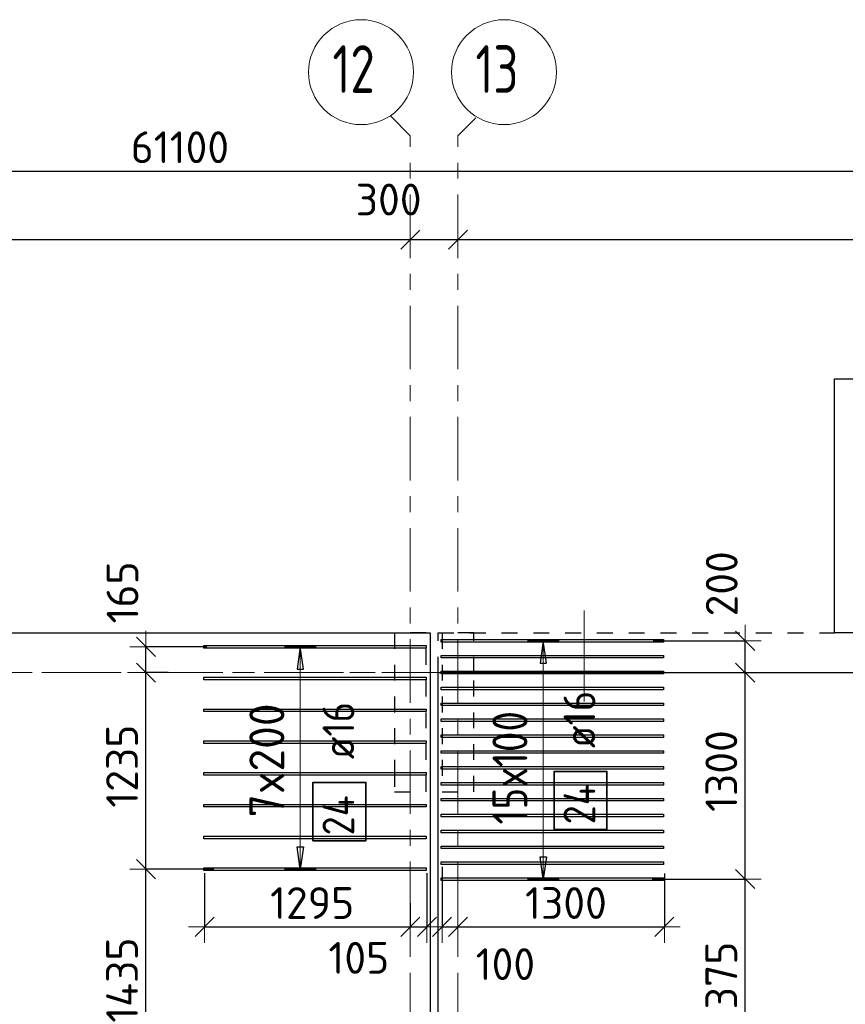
# Model space of a CAD drawing. Header units: metres. Extents: x -38 to 97, y -15 to 21.
# Tile 35 of 256: x 30.09 to 35.29, y 14.31 to 20.51. Entities that reach past the tile are written whole.
import ezdxf

# ---------------------------------------------------------------- set-up
doc = ezdxf.new("R2010")
doc.units = ezdxf.units.M
doc.header["$PDMODE"] = 65
for name, pattern in [('______11', [0.5, 0.4, -0.05, 0, -0.05]), ('______2', [0.0405, 0.03, -0.0105]), ('______3', [0.5, 0.4, -0.1]), ('______5', [1.1, 0.8, -0.1, 0.1, -0.1])]:
    doc.linetypes.add(name, pattern=pattern)
for name, color, linetype, lineweight in [('XR$2$Осевая линия (1)', 7, '______5', 13), ('XR$2$Размерная линия (1)', 7, 'Continuous', 13), ('XR$6$Балка (1)', 7, '______3', 13), ('XR$6$Перекрытие (1)', 7, 'Continuous', 35), ('XR$6$Размерная линия (1)', 7, 'Continuous', 13)]:
    doc.layers.add(name, color=color, linetype=linetype, lineweight=lineweight)
doc.layers.add('XR$6$Арм.стержн.Доп. Арм верхн.зоны Х', color=7, linetype='Continuous', lineweight=35, true_color=0x8c8cff)
doc.layers.add('XR$7$Стена_ бетон несущ.', color=7, linetype='Continuous', lineweight=70, true_color=0xb4b496)
doc.styles.add('ISOCPEUR', font='txt')
doc.dimstyles.new('DIMSTYLE_3', dxfattribs={"dimtxt": 0.2, "dimasz": 0.2, "dimexe": 0, "dimexo": 0, "dimgap": 0.1, "dimtad": 2, "dimdec": 0, "dimlfac": 1000, "dimrnd": 5, "dimzin": 12, "dimdsep": 46, "dimtxsty": 'ISOCPEUR', "dimblk1": 'ALL_ML_STRICH', "dimblk2": 'ALL_ML_STRICH', "dimsah": 1, "dimcen": 0, "dimclrd": 7, "dimclre": 256, "dimclrt": 7, "dimadec": 0, "dimazin": 0, "dimtfac": 1, "dimtdec": 0, "dimtix": 1, "dimtmove": 2, "dimatfit": 3, "dimfxl": 0, "dimtzin": 0, "dimlwd": 0, "dimlwe": -3, "dimarcsym": 0})
doc.dimstyles.new('DIMSTYLE_36', dxfattribs={"dimtxt": 0.2, "dimasz": 0.2, "dimexe": 0, "dimexo": 0, "dimgap": 0.1, "dimtad": 2, "dimdec": 0, "dimlfac": 1000, "dimrnd": 5, "dimzin": 12, "dimdsep": 46, "dimtxsty": 'ISOCPEUR', "dimblk1": 'ALL_ML_STRICH', "dimblk2": 'ALL_ML_STRICH', "dimsah": 1, "dimcen": 0, "dimclrd": 7, "dimclre": 256, "dimclrt": 7, "dimadec": 0, "dimazin": 0, "dimtfac": 1, "dimtdec": 0, "dimtix": 1, "dimtmove": 2, "dimatfit": 3, "dimfxl": 0, "dimtvp": 1.2, "dimtzin": 0, "dimlwd": 0, "dimlwe": -3, "dimarcsym": 0})
doc.dimstyles.new('DIMSTYLE_37', dxfattribs={"dimtxt": 0.2, "dimasz": 0.2, "dimexe": 0, "dimexo": 0, "dimgap": 0.1, "dimtad": 0, "dimdec": 0, "dimlfac": 1000, "dimrnd": 5, "dimzin": 12, "dimdsep": 46, "dimtxsty": 'ISOCPEUR', "dimblk1": 'ALL_ML_STRICH', "dimblk2": 'ALL_ML_STRICH', "dimsah": 1, "dimcen": 0, "dimclrd": 7, "dimclre": 256, "dimclrt": 7, "dimadec": 0, "dimazin": 0, "dimtfac": 1, "dimtdec": 0, "dimtix": 1, "dimtmove": 2, "dimatfit": 3, "dimfxl": 0, "dimtvp": 1.2, "dimtzin": 0, "dimlwd": 0, "dimlwe": -3, "dimarcsym": 0})
doc.dimstyles.new('DIMSTYLE_5', dxfattribs={"dimtxt": 0.2, "dimasz": 0.2, "dimexe": 0, "dimexo": 0, "dimgap": 0.1, "dimtad": 2, "dimdec": 0, "dimlfac": 1000, "dimrnd": 5, "dimzin": 12, "dimdsep": 46, "dimtxsty": 'ISOCPEUR', "dimblk1": 'ALL_ML_STRICH', "dimblk2": 'ALL_ML_STRICH', "dimsah": 1, "dimcen": 0, "dimclrd": 7, "dimclre": 256, "dimclrt": 7, "dimadec": 0, "dimazin": 0, "dimtfac": 1, "dimtdec": 0, "dimtix": 1, "dimtmove": 2, "dimatfit": 3, "dimfxl": 0, "dimtvp": 1.2, "dimtzin": 0, "dimlwd": 0, "dimlwe": -3, "dimarcsym": 0})

# ---------------------------------------------------------------- blocks, each defined once
blk = doc.blocks.new('ALL_ML_STRICH')
at = {"color": 0, "linetype": 'ByBlock', "lineweight": -2}
for p, q in [((0, -0.5), (0, 0.5)), ((-1, 0), (0.5, 0)), ((-0.3, -0.3), (0.3, 0.3))]:
    blk.add_line(p, q, dxfattribs=at)
blk = doc.blocks.new('*D11')
at = {"layer": 'DEFPOINTS', "color": 7, "linetype": 'Continuous', "lineweight": 13, "transparency": 33554687}
for p in [(0.5, 19.5574), (0.5, 19.3768), (61.6, 17.1197)]:
    blk.add_point(p, dxfattribs=at)
at = {"layer": 'XR$2$Размерная линия (1)', "color": 9, "linetype": 'Continuous', "lineweight": -2, "true_color": 0xc7c7c7, "transparency": 33554687}
for p, q in [((0.5, 19.3568), (0.5, 19.5574)), ((61.6, 17.1397), (61.6, 19.5574))]:
    blk.add_line(p, q, dxfattribs=at)
at = {"layer": 'XR$2$Размерная линия (1)', "color": 7, "linetype": 'Continuous', "lineweight": -2, "transparency": 33554687}
blk.add_line((0.5, 19.5574), (61.6, 19.5574), dxfattribs=at)
at = {"layer": 'XR$2$Размерная линия (1)', "color": 7, "linetype": 'Continuous', "lineweight": 13, "transparency": 33554687, "xscale": 0.2, "yscale": 0.2, "zscale": 0.2, "rotation": 180}
blk.add_blockref('ALL_ML_STRICH', (0.5, 19.5574), dxfattribs=at)
at = {"layer": 'XR$2$Размерная линия (1)', "color": 7, "linetype": 'Continuous', "lineweight": 13, "transparency": 33554687, "xscale": 0.2, "yscale": 0.2, "zscale": 0.2}
blk.add_blockref('ALL_ML_STRICH', (61.6, 19.5574), dxfattribs=at)
at = {"layer": 'XR$2$Размерная линия (1)', "color": 7, "linetype": 'Continuous', "lineweight": 13, "transparency": 33554687, "insert": (31.1, 19.7074), "char_height": 0.2, "width": 1, "attachment_point": 5, "style": 'ISOCPEUR'}
blk.add_mtext('\\A1;{61100}', dxfattribs=at)
blk = doc.blocks.new('*D32')
at = {"layer": 'DEFPOINTS', "color": 7, "linetype": 'Continuous', "lineweight": 13, "transparency": 33554687}
for p in [(26.03, 19.379), (26.03, 19.1261), (32.55, 19.1352)]:
    blk.add_point(p, dxfattribs=at)
at = {"layer": 'XR$2$Размерная линия (1)', "color": 9, "linetype": 'Continuous', "lineweight": -2, "true_color": 0xc7c7c7, "transparency": 33554687}
for p, q in [((26.03, 19.359), (26.03, 19.1261)), ((32.55, 19.1261), (32.55, 19.1261))]:
    blk.add_line(p, q, dxfattribs=at)
at = {"layer": 'XR$2$Размерная линия (1)', "color": 7, "linetype": 'Continuous', "lineweight": -2, "transparency": 33554687}
blk.add_line((26.03, 19.1261), (32.55, 19.1261), dxfattribs=at)
at = {"layer": 'XR$2$Размерная линия (1)', "color": 7, "linetype": 'Continuous', "lineweight": 13, "transparency": 33554687, "xscale": 0.2, "yscale": 0.2, "zscale": 0.2, "rotation": 180}
blk.add_blockref('ALL_ML_STRICH', (26.03, 19.1261), dxfattribs=at)
at = {"layer": 'XR$2$Размерная линия (1)', "color": 7, "linetype": 'Continuous', "lineweight": 13, "transparency": 33554687, "xscale": 0.2, "yscale": 0.2, "zscale": 0.2}
blk.add_blockref('ALL_ML_STRICH', (32.55, 19.1261), dxfattribs=at)
at = {"layer": 'XR$2$Размерная линия (1)', "color": 7, "linetype": 'Continuous', "lineweight": 13, "transparency": 33554687, "insert": (29.3, 19.2761), "char_height": 0.2, "width": 0.8, "attachment_point": 5, "style": 'ISOCPEUR'}
blk.add_mtext('\\A1;{6520}', dxfattribs=at)
blk = doc.blocks.new('*D33')
at = {"layer": 'DEFPOINTS', "color": 7, "linetype": 'Continuous', "lineweight": 13, "transparency": 33554687}
for p in [(32.55, 19.1352), (32.55, 19.1261), (32.85, 19.1352)]:
    blk.add_point(p, dxfattribs=at)
at = {"layer": 'XR$2$Размерная линия (1)', "color": 9, "linetype": 'Continuous', "lineweight": -2, "true_color": 0xc7c7c7, "transparency": 33554687}
for p, q in [((32.55, 19.1261), (32.55, 19.1261)), ((32.85, 19.1261), (32.85, 19.1261))]:
    blk.add_line(p, q, dxfattribs=at)
at = {"layer": 'XR$2$Размерная линия (1)', "color": 7, "linetype": 'Continuous', "lineweight": -2, "transparency": 33554687}
blk.add_line((32.55, 19.1261), (32.85, 19.1261), dxfattribs=at)
at = {"layer": 'XR$2$Размерная линия (1)', "color": 7, "linetype": 'Continuous', "lineweight": 13, "transparency": 33554687, "xscale": 0.2, "yscale": 0.2, "zscale": 0.2, "rotation": 180}
blk.add_blockref('ALL_ML_STRICH', (32.55, 19.1261), dxfattribs=at)
at = {"layer": 'XR$2$Размерная линия (1)', "color": 7, "linetype": 'Continuous', "lineweight": 13, "transparency": 33554687, "xscale": 0.2, "yscale": 0.2, "zscale": 0.2}
blk.add_blockref('ALL_ML_STRICH', (32.85, 19.1261), dxfattribs=at)
at = {"layer": 'XR$2$Размерная линия (1)', "color": 7, "linetype": 'Continuous', "lineweight": 13, "transparency": 33554687, "insert": (32.4139, 19.3782), "char_height": 0.2, "width": 0.6, "attachment_point": 5, "style": 'ISOCPEUR'}
blk.add_mtext('\\A1;{300}', dxfattribs=at)
blk = doc.blocks.new('*D34')
at = {"layer": 'DEFPOINTS', "color": 7, "linetype": 'Continuous', "lineweight": 13, "transparency": 33554687}
for p in [(38.7, 19.1856), (32.85, 19.1352), (32.85, 19.1261)]:
    blk.add_point(p, dxfattribs=at)
at = {"layer": 'XR$2$Размерная линия (1)', "color": 9, "linetype": 'Continuous', "lineweight": -2, "true_color": 0xc7c7c7, "transparency": 33554687}
for p, q in [((38.7, 19.1656), (38.7, 19.1261)), ((32.85, 19.1261), (32.85, 19.1261))]:
    blk.add_line(p, q, dxfattribs=at)
at = {"layer": 'XR$2$Размерная линия (1)', "color": 7, "linetype": 'Continuous', "lineweight": -2, "transparency": 33554687}
blk.add_line((32.85, 19.1261), (38.7, 19.1261), dxfattribs=at)
at = {"layer": 'XR$2$Размерная линия (1)', "color": 7, "linetype": 'Continuous', "lineweight": 13, "transparency": 33554687, "xscale": 0.2, "yscale": 0.2, "zscale": 0.2, "rotation": 180}
blk.add_blockref('ALL_ML_STRICH', (32.85, 19.1261), dxfattribs=at)
at = {"layer": 'XR$2$Размерная линия (1)', "color": 7, "linetype": 'Continuous', "lineweight": 13, "transparency": 33554687, "xscale": 0.2, "yscale": 0.2, "zscale": 0.2}
blk.add_blockref('ALL_ML_STRICH', (38.7, 19.1261), dxfattribs=at)
at = {"layer": 'XR$2$Размерная линия (1)', "color": 7, "linetype": 'Continuous', "lineweight": 13, "transparency": 33554687, "insert": (35.785, 19.2761), "char_height": 0.2, "width": 0.8, "attachment_point": 5, "style": 'ISOCPEUR'}
blk.add_mtext('\\A1;{5850}', dxfattribs=at)
blk = doc.blocks.new('*D971')
at = {"layer": 'DEFPOINTS', "color": 7, "linetype": 'Continuous', "lineweight": 13, "transparency": 33554687}
for p in [(31.255, 15.1583), (32.55, 14.9695), (31.255, 14.7995)]:
    blk.add_point(p, dxfattribs=at)
at = {"layer": 'XR$6$Размерная линия (1)', "color": 9, "linetype": 'Continuous', "lineweight": -2, "true_color": 0xc7c7c7, "transparency": 33554687}
for p, q in [((31.255, 15.1383), (31.255, 14.7995)), ((32.55, 14.9495), (32.55, 14.7995))]:
    blk.add_line(p, q, dxfattribs=at)
at = {"layer": 'XR$6$Размерная линия (1)', "color": 7, "linetype": 'Continuous', "lineweight": -2, "transparency": 33554687}
blk.add_line((31.255, 14.7995), (32.55, 14.7995), dxfattribs=at)
at = {"layer": 'XR$6$Размерная линия (1)', "color": 7, "linetype": 'Continuous', "lineweight": 13, "transparency": 33554687, "xscale": 0.2, "yscale": 0.2, "zscale": 0.2, "rotation": 180}
blk.add_blockref('ALL_ML_STRICH', (31.255, 14.7995), dxfattribs=at)
at = {"layer": 'XR$6$Размерная линия (1)', "color": 7, "linetype": 'Continuous', "lineweight": 13, "transparency": 33554687, "xscale": 0.2, "yscale": 0.2, "zscale": 0.2}
blk.add_blockref('ALL_ML_STRICH', (32.55, 14.7995), dxfattribs=at)
at = {"layer": 'XR$6$Размерная линия (1)', "color": 7, "linetype": 'Continuous', "lineweight": 13, "transparency": 33554687, "insert": (31.9325, 14.9495), "char_height": 0.2, "width": 0.8, "attachment_point": 5, "style": 'ISOCPEUR'}
blk.add_mtext('\\A1;{1295}', dxfattribs=at)
blk = doc.blocks.new('*D972')
at = {"layer": 'DEFPOINTS', "color": 7, "linetype": 'Continuous', "lineweight": 13, "transparency": 33554687}
for p in [(32.655, 15.1583), (32.55, 14.9695), (32.55, 14.7995)]:
    blk.add_point(p, dxfattribs=at)
at = {"layer": 'XR$6$Размерная линия (1)', "color": 9, "linetype": 'Continuous', "lineweight": -2, "true_color": 0xc7c7c7, "transparency": 33554687}
for p, q in [((32.655, 15.1383), (32.655, 14.7995)), ((32.55, 14.9495), (32.55, 14.7995))]:
    blk.add_line(p, q, dxfattribs=at)
at = {"layer": 'XR$6$Размерная линия (1)', "color": 7, "linetype": 'Continuous', "lineweight": -2, "transparency": 33554687}
blk.add_line((32.55, 14.7995), (32.655, 14.7995), dxfattribs=at)
at = {"layer": 'XR$6$Размерная линия (1)', "color": 7, "linetype": 'Continuous', "lineweight": 13, "transparency": 33554687, "xscale": 0.2, "yscale": 0.2, "zscale": 0.2, "rotation": 180}
blk.add_blockref('ALL_ML_STRICH', (32.55, 14.7995), dxfattribs=at)
at = {"layer": 'XR$6$Размерная линия (1)', "color": 7, "linetype": 'Continuous', "lineweight": 13, "transparency": 33554687, "xscale": 0.2, "yscale": 0.2, "zscale": 0.2}
blk.add_blockref('ALL_ML_STRICH', (32.655, 14.7995), dxfattribs=at)
at = {"layer": 'XR$6$Размерная линия (1)', "color": 7, "linetype": 'Continuous', "lineweight": 13, "transparency": 33554687, "insert": (32.2262, 14.6043), "char_height": 0.2, "width": 0.6, "attachment_point": 5, "style": 'ISOCPEUR'}
blk.add_mtext('\\A1;{105}', dxfattribs=at)
blk = doc.blocks.new('*D1042')
at = {"layer": 'DEFPOINTS', "color": 7, "linetype": 'Continuous', "lineweight": 13, "transparency": 33554687}
for p in [(32.75, 15.1972), (32.75, 14.7995), (32.85, 14.7907)]:
    blk.add_point(p, dxfattribs=at)
at = {"layer": 'XR$6$Размерная линия (1)', "color": 9, "linetype": 'Continuous', "lineweight": -2, "true_color": 0xc7c7c7, "transparency": 33554687}
for p, q in [((32.75, 15.1772), (32.75, 14.7995)), ((32.85, 14.7995), (32.85, 14.7995))]:
    blk.add_line(p, q, dxfattribs=at)
at = {"layer": 'XR$6$Размерная линия (1)', "color": 7, "linetype": 'Continuous', "lineweight": -2, "transparency": 33554687}
blk.add_line((32.75, 14.7995), (32.85, 14.7995), dxfattribs=at)
at = {"layer": 'XR$6$Размерная линия (1)', "color": 7, "linetype": 'Continuous', "lineweight": 13, "transparency": 33554687, "xscale": 0.2, "yscale": 0.2, "zscale": 0.2, "rotation": 180}
blk.add_blockref('ALL_ML_STRICH', (32.75, 14.7995), dxfattribs=at)
at = {"layer": 'XR$6$Размерная линия (1)', "color": 7, "linetype": 'Continuous', "lineweight": 13, "transparency": 33554687, "xscale": 0.2, "yscale": 0.2, "zscale": 0.2}
blk.add_blockref('ALL_ML_STRICH', (32.85, 14.7995), dxfattribs=at)
at = {"layer": 'XR$6$Размерная линия (1)', "color": 7, "linetype": 'Continuous', "lineweight": 13, "transparency": 33554687, "insert": (33.1488, 14.5649), "char_height": 0.2, "width": 0.6, "attachment_point": 5, "style": 'ISOCPEUR'}
blk.add_mtext('\\A1;{100}', dxfattribs=at)
blk = doc.blocks.new('*D1043')
at = {"layer": 'DEFPOINTS', "color": 7, "linetype": 'Continuous', "lineweight": 13, "transparency": 33554687}
for p in [(34.15, 15.1545), (32.85, 14.7995), (32.85, 14.7907)]:
    blk.add_point(p, dxfattribs=at)
at = {"layer": 'XR$6$Размерная линия (1)', "color": 9, "linetype": 'Continuous', "lineweight": -2, "true_color": 0xc7c7c7, "transparency": 33554687}
for p, q in [((34.15, 15.1345), (34.15, 14.7995)), ((32.85, 14.7995), (32.85, 14.7995))]:
    blk.add_line(p, q, dxfattribs=at)
at = {"layer": 'XR$6$Размерная линия (1)', "color": 7, "linetype": 'Continuous', "lineweight": -2, "transparency": 33554687}
blk.add_line((32.85, 14.7995), (34.15, 14.7995), dxfattribs=at)
at = {"layer": 'XR$6$Размерная линия (1)', "color": 7, "linetype": 'Continuous', "lineweight": 13, "transparency": 33554687, "xscale": 0.2, "yscale": 0.2, "zscale": 0.2, "rotation": 180}
blk.add_blockref('ALL_ML_STRICH', (32.85, 14.7995), dxfattribs=at)
at = {"layer": 'XR$6$Размерная линия (1)', "color": 7, "linetype": 'Continuous', "lineweight": 13, "transparency": 33554687, "xscale": 0.2, "yscale": 0.2, "zscale": 0.2}
blk.add_blockref('ALL_ML_STRICH', (34.15, 14.7995), dxfattribs=at)
at = {"layer": 'XR$6$Размерная линия (1)', "color": 7, "linetype": 'Continuous', "lineweight": 13, "transparency": 33554687, "insert": (33.53, 14.9495), "char_height": 0.2, "width": 0.8, "attachment_point": 5, "style": 'ISOCPEUR'}
blk.add_mtext('\\A1;{1300}', dxfattribs=at)
blk = doc.blocks.new('*D1109')
at = {"layer": 'DEFPOINTS', "color": 7, "linetype": 'Continuous', "lineweight": 13, "transparency": 33554687}
for p in [(31.3339, 15.1625), (30.8857, 13.7262), (31.3834, 13.7262)]:
    blk.add_point(p, dxfattribs=at)
at = {"layer": 'XR$6$Размерная линия (1)', "color": 9, "linetype": 'Continuous', "lineweight": -2, "true_color": 0xc7c7c7, "transparency": 33554687}
for p, q in [((31.3139, 15.1625), (30.8857, 15.1625)), ((31.3634, 13.7262), (30.8857, 13.7262))]:
    blk.add_line(p, q, dxfattribs=at)
at = {"layer": 'XR$6$Размерная линия (1)', "color": 7, "linetype": 'Continuous', "lineweight": -2, "transparency": 33554687}
blk.add_line((30.8857, 13.7262), (30.8857, 15.1625), dxfattribs=at)
at = {"layer": 'XR$6$Размерная линия (1)', "color": 7, "linetype": 'Continuous', "lineweight": 13, "transparency": 33554687, "xscale": 0.2, "yscale": 0.2, "zscale": 0.2}
for p, rotation in [((30.8857, 15.1625), 90), ((30.8857, 13.7262), 270)]:
    blk.add_blockref('ALL_ML_STRICH', p, dxfattribs=dict(at, rotation=rotation))
at = {"layer": 'XR$6$Размерная линия (1)', "color": 7, "linetype": 'Continuous', "lineweight": 13, "transparency": 33554687, "insert": (30.7357, 14.4643), "char_height": 0.2, "width": 0.8, "attachment_point": 5, "rotation": 90, "style": 'ISOCPEUR'}
blk.add_mtext('\\A1;{1435}', dxfattribs=at)
blk = doc.blocks.new('*D1110')
at = {"layer": 'DEFPOINTS', "color": 7, "linetype": 'Continuous', "lineweight": 13, "transparency": 33554687}
for p in [(31.0459, 16.4), (30.8857, 15.1625), (31.3339, 15.1625)]:
    blk.add_point(p, dxfattribs=at)
at = {"layer": 'XR$6$Размерная линия (1)', "color": 9, "linetype": 'Continuous', "lineweight": -2, "true_color": 0xc7c7c7, "transparency": 33554687}
for p, q in [((31.0259, 16.4), (30.8857, 16.4)), ((31.3139, 15.1625), (30.8857, 15.1625))]:
    blk.add_line(p, q, dxfattribs=at)
at = {"layer": 'XR$6$Размерная линия (1)', "color": 7, "linetype": 'Continuous', "lineweight": -2, "transparency": 33554687}
blk.add_line((30.8857, 15.1625), (30.8857, 16.4), dxfattribs=at)
at = {"layer": 'XR$6$Размерная линия (1)', "color": 7, "linetype": 'Continuous', "lineweight": 13, "transparency": 33554687, "xscale": 0.2, "yscale": 0.2, "zscale": 0.2}
for p, rotation in [((30.8857, 16.4), 90), ((30.8857, 15.1625), 270)]:
    blk.add_blockref('ALL_ML_STRICH', p, dxfattribs=dict(at, rotation=rotation))
at = {"layer": 'XR$6$Размерная линия (1)', "color": 7, "linetype": 'Continuous', "lineweight": 13, "transparency": 33554687, "insert": (30.7357, 15.8113), "char_height": 0.2, "width": 0.8, "attachment_point": 5, "rotation": 90, "style": 'ISOCPEUR'}
blk.add_mtext('\\A1;{1235}', dxfattribs=at)
blk = doc.blocks.new('*D1111')
at = {"layer": 'DEFPOINTS', "color": 7, "linetype": 'Continuous', "lineweight": 13, "transparency": 33554687}
for p in [(31.2886, 16.5625), (30.8857, 16.4), (31.0459, 16.4)]:
    blk.add_point(p, dxfattribs=at)
at = {"layer": 'XR$6$Размерная линия (1)', "color": 9, "linetype": 'Continuous', "lineweight": -2, "true_color": 0xc7c7c7, "transparency": 33554687}
for p, q in [((31.2686, 16.5625), (30.8857, 16.5625)), ((31.0259, 16.4), (30.8857, 16.4))]:
    blk.add_line(p, q, dxfattribs=at)
at = {"layer": 'XR$6$Размерная линия (1)', "color": 7, "linetype": 'Continuous', "lineweight": -2, "transparency": 33554687}
blk.add_line((30.8857, 16.4), (30.8857, 16.5625), dxfattribs=at)
at = {"layer": 'XR$6$Размерная линия (1)', "color": 7, "linetype": 'Continuous', "lineweight": 13, "transparency": 33554687, "xscale": 0.2, "yscale": 0.2, "zscale": 0.2}
for p, rotation in [((30.8857, 16.5625), 90), ((30.8857, 16.4), 270)]:
    blk.add_blockref('ALL_ML_STRICH', p, dxfattribs=dict(at, rotation=rotation))
at = {"layer": 'XR$6$Размерная линия (1)', "color": 7, "linetype": 'Continuous', "lineweight": 13, "transparency": 33554687, "insert": (30.7386, 16.9048), "char_height": 0.2, "width": 0.6, "attachment_point": 5, "rotation": 90, "style": 'ISOCPEUR'}
blk.add_mtext('\\A1;{165}', dxfattribs=at)
blk = doc.blocks.new('*D1299')
at = {"layer": 'DEFPOINTS', "color": 7, "linetype": 'Continuous', "lineweight": 13, "transparency": 33554687}
for p in [(34.6088, 16.4), (34.052, 15.1003), (34.6581, 15.1003)]:
    blk.add_point(p, dxfattribs=at)
at = {"layer": 'XR$6$Размерная линия (1)', "color": 9, "linetype": 'Continuous', "lineweight": -2, "true_color": 0xc7c7c7, "transparency": 33554687}
for p, q in [((34.6288, 16.4), (34.6581, 16.4)), ((34.072, 15.1003), (34.6581, 15.1003))]:
    blk.add_line(p, q, dxfattribs=at)
at = {"layer": 'XR$6$Размерная линия (1)', "color": 7, "linetype": 'Continuous', "lineweight": -2, "transparency": 33554687}
blk.add_line((34.6581, 15.1003), (34.6581, 16.4), dxfattribs=at)
at = {"layer": 'XR$6$Размерная линия (1)', "color": 7, "linetype": 'Continuous', "lineweight": 13, "transparency": 33554687, "xscale": 0.2, "yscale": 0.2, "zscale": 0.2}
for p, rotation in [((34.6581, 16.4), 90), ((34.6581, 15.1003), 270)]:
    blk.add_blockref('ALL_ML_STRICH', p, dxfattribs=dict(at, rotation=rotation))
at = {"layer": 'XR$6$Размерная линия (1)', "color": 7, "linetype": 'Continuous', "lineweight": 13, "transparency": 33554687, "insert": (34.5081, 15.7801), "char_height": 0.2, "width": 0.8, "attachment_point": 5, "rotation": 90, "style": 'ISOCPEUR'}
blk.add_mtext('\\A1;{1300}', dxfattribs=at)
blk = doc.blocks.new('*D1300')
at = {"layer": 'DEFPOINTS', "color": 7, "linetype": 'Continuous', "lineweight": 13, "transparency": 33554687}
for p in [(34.0588, 16.6003), (34.6088, 16.4), (34.6581, 16.4)]:
    blk.add_point(p, dxfattribs=at)
at = {"layer": 'XR$6$Размерная линия (1)', "color": 9, "linetype": 'Continuous', "lineweight": -2, "true_color": 0xc7c7c7, "transparency": 33554687}
for p, q in [((34.0788, 16.6003), (34.6581, 16.6003)), ((34.6288, 16.4), (34.6581, 16.4))]:
    blk.add_line(p, q, dxfattribs=at)
at = {"layer": 'XR$6$Размерная линия (1)', "color": 7, "linetype": 'Continuous', "lineweight": -2, "transparency": 33554687}
blk.add_line((34.6581, 16.4), (34.6581, 16.6003), dxfattribs=at)
at = {"layer": 'XR$6$Размерная линия (1)', "color": 7, "linetype": 'Continuous', "lineweight": 13, "transparency": 33554687, "xscale": 0.2, "yscale": 0.2, "zscale": 0.2}
for p, rotation in [((34.6581, 16.6003), 90), ((34.6581, 16.4), 270)]:
    blk.add_blockref('ALL_ML_STRICH', p, dxfattribs=dict(at, rotation=rotation))
at = {"layer": 'XR$6$Размерная линия (1)', "color": 7, "linetype": 'Continuous', "lineweight": 13, "transparency": 33554687, "insert": (34.5105, 16.959), "char_height": 0.2, "width": 0.6, "attachment_point": 5, "rotation": 90, "style": 'ISOCPEUR'}
blk.add_mtext('\\A1;{200}', dxfattribs=at)
blk = doc.blocks.new('*D1306')
at = {"layer": 'DEFPOINTS', "color": 7, "linetype": 'Continuous', "lineweight": 13, "transparency": 33554687}
for p in [(34.6844, 15.1003), (34.0639, 13.7262), (34.6581, 13.7262)]:
    blk.add_point(p, dxfattribs=at)
at = {"layer": 'XR$6$Размерная линия (1)', "color": 9, "linetype": 'Continuous', "lineweight": -2, "true_color": 0xc7c7c7, "transparency": 33554687}
for p, q in [((34.6581, 15.1003), (34.6581, 15.1003)), ((34.1639, 13.7262), (34.6581, 13.7262))]:
    blk.add_line(p, q, dxfattribs=at)
at = {"layer": 'XR$6$Размерная линия (1)', "color": 7, "linetype": 'Continuous', "lineweight": -2, "transparency": 33554687}
blk.add_line((34.6581, 13.7262), (34.6581, 15.1003), dxfattribs=at)
at = {"layer": 'XR$6$Размерная линия (1)', "color": 7, "linetype": 'Continuous', "lineweight": 13, "transparency": 33554687, "xscale": 0.2, "yscale": 0.2, "zscale": 0.2}
for p, rotation in [((34.6581, 15.1003), 90), ((34.6581, 13.7262), 270)]:
    blk.add_blockref('ALL_ML_STRICH', p, dxfattribs=dict(at, rotation=rotation))
at = {"layer": 'XR$6$Размерная линия (1)', "color": 7, "linetype": 'Continuous', "lineweight": 13, "transparency": 33554687, "insert": (34.5081, 14.4432), "char_height": 0.2, "width": 0.8, "attachment_point": 5, "rotation": 90, "style": 'ISOCPEUR'}
blk.add_mtext('\\A1;{1375}', dxfattribs=at)

msp = doc.modelspace()

# ---------------------------------------------------------------- linework, layer by layer
at = {"color": 52, "linetype": 'Continuous', "lineweight": 13, "transparency": 33554687}
msp.add_line((33.6454, 16.7902), (33.6454, 16.2178), dxfattribs=at)
msp.add_line((33.6454, 16.7902), (33.6454, 16.2178), dxfattribs=at)
at = {"layer": 'XR$2$Осевая линия (1)', "color": 253, "linetype": '______11', "lineweight": 13, "true_color": 0xa0a0a0, "transparency": 33554687}
for p, q in [((32.55, 19.78), (32.4227, 19.9073)), ((32.85, 19.78), (32.9631, 19.8931)), ((32.55, -3.39), (32.55, 19.78)), ((32.85, -3.39), (32.85, 19.78)), ((-2.63, 16.4), (62.6, 16.4))]:
    msp.add_line(p, q, dxfattribs=at)
at = {"layer": 'XR$2$Осевая линия (1)', "color": 7, "linetype": 'Continuous', "lineweight": 13, "transparency": 33554687}
for centre in [(32.2404, 20.1801), (33.1404, 20.1801)]:
    msp.add_circle(centre, 0.3304, dxfattribs=at)
at = {"layer": 'XR$6$Арм.стержн.Доп. Арм верхн.зоны Х', "color": 253, "linetype": 'Continuous', "lineweight": -3, "true_color": 0xa0a0a0, "transparency": 33554687}
for p, q in [((31.8573, 16.5625), (31.7573, 16.5625)), ((31.8573, 16.5625), (31.9573, 16.5625)), ((33.3873, 16.6003), (33.2873, 16.6003)), ((33.3873, 16.6003), (33.4873, 16.6003)), ((31.8573, 15.1625), (31.7573, 15.1625)), ((31.8573, 15.1625), (31.9573, 15.1625)), ((33.3873, 15.1003), (33.2873, 15.1003)), ((33.3873, 15.1003), (33.4873, 15.1003))]:
    msp.add_line(p, q, dxfattribs=at)
at = {"layer": 'XR$6$Арм.стержн.Доп. Арм верхн.зоны Х', "color": 7, "linetype": 'Continuous', "lineweight": 25, "transparency": 33554687}
for p, q in [((31.8573, 16.5625), (31.8373, 16.4225)), ((31.8773, 16.4225), (31.8573, 16.5625)), ((33.3873, 16.6003), (33.3673, 16.4603)), ((33.4073, 16.4603), (33.3873, 16.6003)), ((33.3673, 16.4603), (33.4073, 16.4603)), ((31.8373, 16.4225), (31.8773, 16.4225)), ((31.8573, 15.1625), (31.8373, 15.3025)), ((31.8373, 15.3025), (31.8773, 15.3025)), ((31.8773, 15.3025), (31.8573, 15.1625)), ((33.3873, 15.1003), (33.3673, 15.2403)), ((33.3673, 15.2403), (33.4073, 15.2403)), ((33.4073, 15.2403), (33.3873, 15.1003))]:
    msp.add_line(p, q, dxfattribs=at)
at = {"layer": 'XR$6$Арм.стержн.Доп. Арм верхн.зоны Х', "color": 7, "linetype": 'Continuous', "lineweight": 13, "transparency": 33554687}
for p, q in [((31.8573, 16.5625), (31.8573, 16.5625)), ((31.8573, 15.1625), (31.8573, 16.5625)), ((33.3873, 16.6003), (33.3873, 16.6003)), ((33.3873, 15.1003), (33.3873, 16.6003)), ((31.8573, 15.1625), (31.8573, 15.1625)), ((33.3873, 15.1003), (33.3873, 15.1003))]:
    msp.add_line(p, q, dxfattribs=at)
at = {"layer": 'XR$6$Арм.стержн.Доп. Арм верхн.зоны Х', "color": 7, "linetype": 'Continuous', "lineweight": 25, "transparency": 33554687}
for points in [[(32.65, 16.5545), (31.25, 16.5545), (31.25, 16.5705), (32.65, 16.5705), (32.65, 16.5545)], [(32.745, 16.6083), (34.145, 16.6083), (34.145, 16.5923), (32.745, 16.5923), (32.745, 16.6083)], [(32.745, 16.5083), (34.145, 16.5083), (34.145, 16.4923), (32.745, 16.4923), (32.745, 16.5083)], [(32.65, 16.3545), (31.25, 16.3545), (31.25, 16.3705), (32.65, 16.3705), (32.65, 16.3545)], [(32.745, 16.4083), (34.145, 16.4083), (34.145, 16.3923), (32.745, 16.3923), (32.745, 16.4083)], [(32.745, 16.3083), (34.145, 16.3083), (34.145, 16.2923), (32.745, 16.2923), (32.745, 16.3083)], [(32.745, 16.2083), (34.145, 16.2083), (34.145, 16.1923), (32.745, 16.1923), (32.745, 16.2083)], [(32.65, 16.1545), (31.25, 16.1545), (31.25, 16.1705), (32.65, 16.1705), (32.65, 16.1545)], [(32.745, 16.1083), (34.145, 16.1083), (34.145, 16.0923), (32.745, 16.0923), (32.745, 16.1083)], [(32.745, 16.0083), (34.145, 16.0083), (34.145, 15.9923), (32.745, 15.9923), (32.745, 16.0083)], [(32.65, 15.9545), (31.25, 15.9545), (31.25, 15.9705), (32.65, 15.9705), (32.65, 15.9545)], [(32.745, 15.9083), (34.145, 15.9083), (34.145, 15.8923), (32.745, 15.8923), (32.745, 15.9083)], [(32.745, 15.8083), (34.145, 15.8083), (34.145, 15.7923), (32.745, 15.7923), (32.745, 15.8083)], [(32.65, 15.7545), (31.25, 15.7545), (31.25, 15.7705), (32.65, 15.7705), (32.65, 15.7545)], [(32.745, 15.7083), (34.145, 15.7083), (34.145, 15.6923), (32.745, 15.6923), (32.745, 15.7083)], [(32.65, 15.5545), (31.25, 15.5545), (31.25, 15.5705), (32.65, 15.5705), (32.65, 15.5545)], [(32.745, 15.6083), (34.145, 15.6083), (34.145, 15.5923), (32.745, 15.5923), (32.745, 15.6083)], [(32.745, 15.5083), (34.145, 15.5083), (34.145, 15.4923), (32.745, 15.4923), (32.745, 15.5083)], [(32.745, 15.4083), (34.145, 15.4083), (34.145, 15.3923), (32.745, 15.3923), (32.745, 15.4083)], [(32.65, 15.3545), (31.25, 15.3545), (31.25, 15.3705), (32.65, 15.3705), (32.65, 15.3545)], [(32.745, 15.3083), (34.145, 15.3083), (34.145, 15.2923), (32.745, 15.2923), (32.745, 15.3083)], [(32.745, 15.2083), (34.145, 15.2083), (34.145, 15.1923), (32.745, 15.1923), (32.745, 15.2083)], [(32.65, 15.1545), (31.25, 15.1545), (31.25, 15.1705), (32.65, 15.1705), (32.65, 15.1545)], [(32.745, 15.1083), (34.145, 15.1083), (34.145, 15.0923), (32.745, 15.0923), (32.745, 15.1083)]]:
    msp.add_lwpolyline(points, dxfattribs=at)
at = {"layer": 'XR$6$Арм.стержн.Доп. Арм верхн.зоны Х', "color": 7, "linetype": 'Continuous', "lineweight": 35, "transparency": 33554687}
for points in [[(33.7881, 15.4117), (33.7881, 15.7784), (33.4548, 15.7784), (33.4548, 15.4117), (33.7881, 15.4117)], [(32.271, 15.3419), (32.271, 15.7085), (31.9377, 15.7085), (31.9377, 15.3419), (32.271, 15.3419)]]:
    msp.add_lwpolyline(points, dxfattribs=at)
at = {"layer": 'XR$6$Балка (1)', "color": 7, "linetype": '______2', "lineweight": 25, "transparency": 33554687}
for p, q in [((32.725, 16.4002), (32.725, 16.6502)), ((32.725, 16.6502), (35.2199, 16.6502))]:
    msp.add_line(p, q, dxfattribs=at)
at = {"layer": 'XR$6$Балка (1)', "color": 7, "linetype": '______2', "lineweight": 18, "transparency": 33554687}
msp.add_line((26.03, 16.4002), (32.675, 16.4002), dxfattribs=at)
at = {"layer": 'XR$6$Перекрытие (1)', "color": 7, "linetype": 'Continuous', "lineweight": 25, "transparency": 33554687}
for p, q in [((35.2199, 16.8302), (35.2199, 18.2502)), ((35.2199, 18.2502), (38.5699, 18.2502)), ((35.2199, 16.6502), (35.2199, 16.8302)), ((23.6503, 16.6502), (32.675, 16.6502)), ((32.675, 16.6502), (32.675, -0.25)), ((35.4199, 16.6502), (35.2199, 16.6502)), ((32.725, -0.2498), (32.725, 16.4002)), ((32.725, 16.4002), (38.7, 16.4002))]:
    msp.add_line(p, q, dxfattribs=at)
at = {"layer": 'XR$7$Стена_ бетон несущ.', "color": 253, "linetype": '______2', "lineweight": -3, "true_color": 0xa0a0a0, "transparency": 33554687}
for p, q in [((32.45, 16.65), (32.45, 15.78)), ((32.65, 16.65), (32.45, 16.65)), ((32.65, 15.65), (32.65, 16.65)), ((32.95, 16.65), (32.75, 16.65)), ((32.75, 16.65), (32.75, 15.65)), ((32.95, 16.4), (32.95, 16.65)), ((32.95, 15.65), (32.95, 16.4)), ((32.45, 15.78), (32.45, 15.65)), ((32.45, 15.65), (32.65, 15.65)), ((32.75, 15.65), (32.95, 15.65))]:
    msp.add_line(p, q, dxfattribs=at)

# ---------------------------------------------------------------- texts
at = {"layer": 'XR$2$Осевая линия (1)', "color": 7, "linetype": 'Continuous', "lineweight": 13, "transparency": 33554687, "char_height": 0.3, "width": 0.472281, "attachment_point": 7, "style": 'ISOCPEUR'}
for s, insert in [('\\W0.75;12', (32.0604, 20.0496)), ('\\W0.75;13', (32.9604, 20.0496))]:
    msp.add_mtext(s, dxfattribs=dict(at, insert=insert))
at = {"layer": 'XR$6$Арм.стержн.Доп. Арм верхн.зоны Х', "color": 7, "linetype": 'Continuous', "lineweight": 13, "transparency": 33554687, "char_height": 0.22, "attachment_point": 7, "rotation": 90, "style": 'ISOCPEUR'}
for s, insert, width in [('\\W0.95;7x200', (31.7573, 15.4885), 0.873359), ('\\W0.86;15x100', (33.2873, 15.4433), 0.930455)]:
    msp.add_mtext(s, dxfattribs=dict(at, insert=insert, width=width))
at = {"layer": 'XR$6$Арм.стержн.Доп. Арм верхн.зоны Х', "color": 7, "linetype": 'Continuous', "lineweight": 25, "transparency": 33554687, "char_height": 0.2, "attachment_point": 7, "rotation": 90, "style": 'ISOCPEUR'}
for s, insert, width in [('\\W0.89; ø16 ', (33.7148, 15.8117), 0.749105), ('\\W0.89; ø16 ', (32.1977, 15.7419), 0.749105), ('\\W0.88;24', (33.7148, 15.445), 0.387995), ('\\W0.88;24', (32.1977, 15.3752), 0.387995)]:
    msp.add_mtext(s, dxfattribs=dict(at, insert=insert, width=width))

# ---------------------------------------------------------------- dimensions: what is measured, and where the dimension line sits
at = {"layer": 'XR$2$Размерная линия (1)', "color": 7, "linetype": 'Continuous', "lineweight": 13, "transparency": 33554687}
for base, p1, p2, dimstyle, picture, middle in [((61.6, 19.5574), (0.5, 19.3568), (61.6, 17.1397), 'DIMSTYLE_3', '*D11', (31.1, 19.7074)), ((32.85, 19.1261), (32.55, 19.1261), (32.85, 19.1261), 'DIMSTYLE_5', '*D33', (32.4139, 19.3782)), ((32.55, 19.1261), (26.03, 19.359), (32.55, 19.1261), 'DIMSTYLE_3', '*D32', (29.3, 19.2761)), ((38.7, 19.1261), (32.85, 19.1261), (38.7, 19.1656), 'DIMSTYLE_3', '*D34', (35.785, 19.2761))]:
    dim = msp.add_linear_dim(base=base, p1=p1, p2=p2, dimstyle=dimstyle, override={"dimpost": '<>', "dimclrd": 7, "dimclre": 9, "dimclrt": 7, "dimlwd": 0, "dimlwe": 65533}, dxfattribs=at)
    dim.commit()
    dim.dimension.update_dxf_attribs({"geometry": picture, "text_midpoint": middle, "dimtype": 160})
at = {"layer": 'XR$6$Размерная линия (1)', "color": 7, "linetype": 'Continuous', "lineweight": 13, "transparency": 33554687}
for base, p1, p2, dimstyle, picture, middle in [((34.6581, 16.6003), (34.6288, 16.4), (34.0788, 16.6003), 'DIMSTYLE_36', '*D1300', (34.5105, 16.959)), ((30.88565, 16.56252), (31.02587, 16.4), (31.26864, 16.56252), 'DIMSTYLE_36', '*D1111', (30.73861, 16.90478)), ((30.88565, 16.4), (31.31391, 15.16252), (31.02587, 16.4), 'DIMSTYLE_3', '*D1110', (30.73565, 15.81126)), ((34.6581, 16.4), (34.072, 15.1003), (34.6288, 16.4), 'DIMSTYLE_3', '*D1299', (34.5081, 15.7801)), ((30.8857, 15.1625), (31.3634, 13.7262), (31.3139, 15.1625), 'DIMSTYLE_3', '*D1109', (30.7357, 14.4643)), ((34.6581, 15.1003), (34.1639, 13.7262), (34.6581, 15.1003), 'DIMSTYLE_3', '*D1306', (34.5081, 14.4432))]:
    dim = msp.add_linear_dim(base=base, p1=p1, p2=p2, angle=90, dimstyle=dimstyle, override={"dimpost": '<>', "dimclrd": 7, "dimclre": 9, "dimclrt": 7, "dimlwd": 0, "dimlwe": 65533}, dxfattribs=at)
    dim.commit()
    dim.dimension.update_dxf_attribs({"geometry": picture, "text_midpoint": middle, "dimtype": 160})
for base, p1, p2, dimstyle, picture, middle in [((32.85, 14.7995), (32.75, 15.1772), (32.85, 14.7995), 'DIMSTYLE_37', '*D1042', (33.1488, 14.5649)), ((32.55, 14.7995), (31.255, 15.1383), (32.55, 14.9495), 'DIMSTYLE_3', '*D971', (31.9325, 14.9495)), ((32.655, 14.7995), (32.55, 14.9495), (32.655, 15.1383), 'DIMSTYLE_37', '*D972', (32.2262, 14.6043)), ((34.15, 14.7995), (32.85, 14.7995), (34.15, 15.1345), 'DIMSTYLE_3', '*D1043', (33.53, 14.9495))]:
    dim = msp.add_linear_dim(base=base, p1=p1, p2=p2, dimstyle=dimstyle, override={"dimpost": '<>', "dimclrd": 7, "dimclre": 9, "dimclrt": 7, "dimlwd": 0, "dimlwe": 65533}, dxfattribs=at)
    dim.commit()
    dim.dimension.update_dxf_attribs({"geometry": picture, "text_midpoint": middle, "dimtype": 160})

doc.saveas('drawing.dxf')
